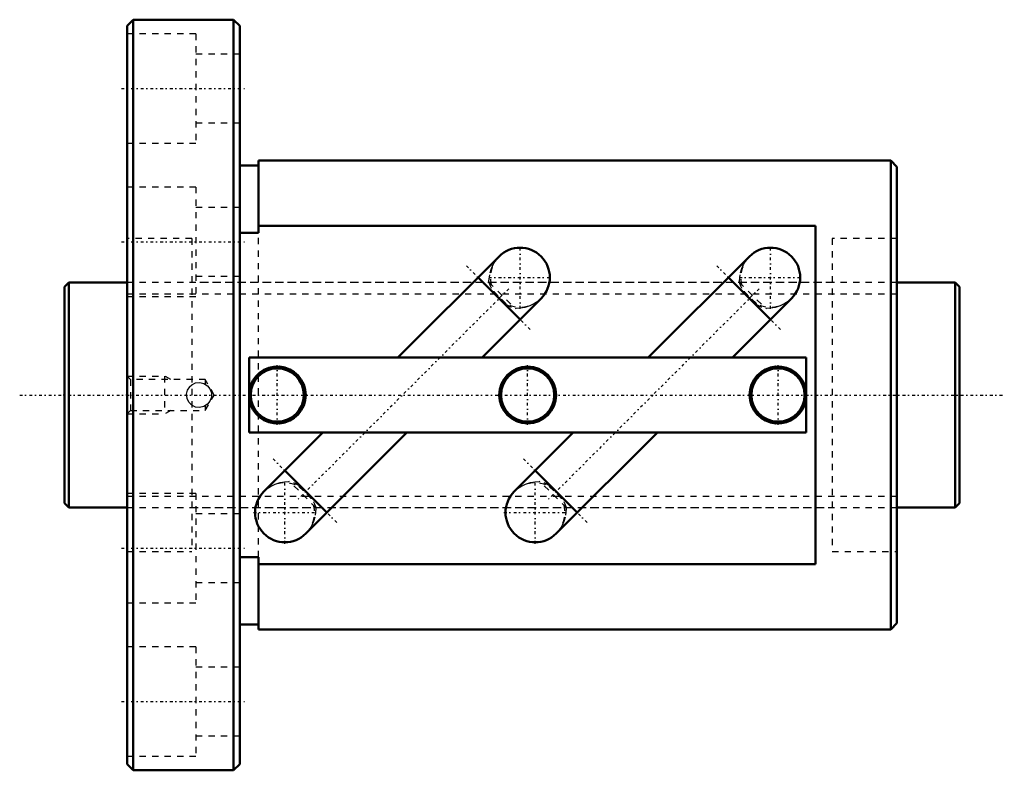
# Model space of a CAD drawing. Header units: millimetres. Extents: x -7 to 150, y -60 to 60.
import ezdxf

# ---------------------------------------------------------------- set-up
doc = ezdxf.new("R2010")
doc.units = ezdxf.units.MM
doc.linetypes.add('Center', pattern=[1.5, 0.45, -0.5, 0.05, -0.5])
doc.linetypes.add('Dashed', pattern=[2, 1, -1])
for name, color, linetype, lineweight in [('2d ConnectionPoints', 7, 'Continuous', 50), ('AM_0', 7, 'Continuous', 50), ('AM_5', 3, 'Continuous', 25), ('AM_7', 7, 'Center', 25), ('AM_9', 6, 'Dashed', 25)]:
    doc.layers.add(name, color=color, linetype=linetype, lineweight=lineweight)

# ---------------------------------------------------------------- blocks, each defined once
blk = doc.blocks.new('1_BIF3610V_7RR_Nut_0_in_BIF3610V_7RRG0_143LC0_000_0')
at = {"layer": 'AM_0'}
for p, q in [((11, 60), (10, 59)), ((27, 60), (11, 60)), ((11, 60), (11, -60)), ((28, 59), (27, 60)), ((27, 60), (27, -60)), ((10, 59), (10, -59)), ((28, 59), (28, -59)), ((31, 36.7), (28, 36.7)), ((31, 37.5), (31, 25.9)), ((132, 37.5), (31, 37.5)), ((133, 36.5), (132, 37.5)), ((132, 37.5), (132, -37.5)), ((133, 36.5), (133, -36.5)), ((120, 27.02), (31, 27.02)), ((120, -27.02), (120, 27.02)), ((31, 25.9), (28, 25.9)), ((69.43, 22.15), (53.28, 6)), ((109.43, 22.15), (93.28, 6)), ((72.79, 12.07), (66.07, 18.79)), ((112.79, 12.07), (106.07, 18.79)), ((66.72, 6), (76.15, 15.43)), ((106.72, 6), (116.15, 15.43)), ((118.5, 6), (29.5, 6)), ((29.5, 6), (29.5, -6)), ((118.5, -6), (118.5, 6)), ((29.5, -6), (118.5, -6)), ((41.28, -6), (31.85, -15.43)), ((38.57, -22.15), (54.72, -6)), ((81.28, -6), (71.85, -15.43)), ((78.57, -22.15), (94.72, -6)), ((35.21, -12.07), (41.93, -18.79)), ((75.21, -12.07), (81.93, -18.79)), ((28, -25.9), (31, -25.9)), ((31, -25.9), (31, -37.5)), ((31, -27.02), (120, -27.02)), ((28, -36.7), (31, -36.7)), ((31, -37.5), (132, -37.5)), ((132, -37.5), (133, -36.5)), ((10, -59), (11, -60)), ((27, -60), (28, -59)), ((11, -60), (27, -60))]:
    blk.add_line(p, q, dxfattribs=at)
for centre, radius in [((34, 0), 4.25), ((74, 0), 4.55), ((74, 0), 4.25), ((114, 0), 4.25)]:
    blk.add_circle(centre, radius, dxfattribs=at)
for centre, radius, start, end in [((72.79, 18.79), 4.75, 315, 135), ((112.79, 18.79), 4.75, 315, 135), ((34, 0), 4.55, 188.5019, 171.4981), ((114, 0), 4.55, 8.5019, 351.4981), ((35.21, -18.79), 4.75, 135, 315), ((75.21, -18.79), 4.75, 135, 315)]:
    blk.add_arc(centre, radius, start, end, dxfattribs=at)
at = {"layer": 'AM_5', "linetype": 'Dashed'}
for p, q in [((10, 3), (16, 3)), ((17, 2.46), (16, 3)), ((16, 3), (16, -3)), ((10, -3), (16, -3)), ((17, -2.46), (16, -3))]:
    blk.add_line(p, q, dxfattribs=at)
at = {"layer": 'AM_7'}
for p, q in [((9.1, 49), (28.9, 49)), ((9.1, 24.5), (28.9, 24.5)), ((72.79, 13.8), (72.79, 23.78)), ((112.79, 13.8), (112.79, 23.78)), ((64.21, 20.66), (74.66, 10.21)), ((104.21, 20.66), (114.66, 10.21)), ((67.8, 18.79), (77.78, 18.79)), ((107.8, 18.79), (117.78, 18.79)), ((70.98, 16.98), (37.02, -16.98)), ((110.98, 16.98), (77.02, -16.98)), ((34, -4.78), (34, 4.78)), ((74, -4.78), (74, 4.78)), ((114, -4.78), (114, 4.78)), ((33.34, -10.21), (43.79, -20.66)), ((73.34, -10.21), (83.79, -20.66)), ((35.21, -23.78), (35.21, -13.8)), ((75.21, -23.78), (75.21, -13.8)), ((30.22, -18.79), (40.2, -18.79)), ((70.22, -18.79), (80.2, -18.79)), ((9.1, -24.5), (28.9, -24.5)), ((9.1, -49), (28.9, -49))]:
    blk.add_line(p, q, dxfattribs=at)
at = {"layer": 'AM_9'}
for p, q in [((21, 57.75), (10, 57.75)), ((21, 57.75), (21, 40.25)), ((28, 54.5), (21, 54.5)), ((21, 43.5), (28, 43.5)), ((10, 40.25), (21, 40.25)), ((21, 33.25), (10, 33.25)), ((21, 33.25), (21, 15.75)), ((28, 30), (21, 30)), ((31, -25.9), (31, 25.9)), ((20.35, 25), (10, 25)), ((20.35, 25), (20.35, -25)), ((133, 25), (122.65, 25)), ((122.65, 25), (122.65, -25)), ((69.19, 21.89), (69.35, 22.07)), ((109.19, 21.89), (109.35, 22.07)), ((21, 19), (28, 19)), ((122.65, 18), (20.35, 18)), ((67.8, 18.03), (72.03, 13.8)), ((107.8, 18.03), (112.03, 13.8)), ((10, 15.75), (21, 15.75)), ((68.61, 16.54), (68.47, 16.4)), ((68.56, 16.49), (70.49, 14.56)), ((70.54, 14.61), (68.61, 16.54)), ((108.61, 16.54), (108.47, 16.4)), ((108.56, 16.49), (110.49, 14.56)), ((110.54, 14.61), (108.61, 16.54)), ((70.54, 14.61), (70.4, 14.47)), ((76.22, 15.51), (76.07, 15.35)), ((110.54, 14.61), (110.4, 14.47)), ((116.22, 15.51), (116.07, 15.35)), ((10.54, 2.46), (10, 3)), ((22.5, 2.46), (10.54, 2.46)), ((10.54, 2.46), (10.54, -2.46)), ((19.97, 1.29), (20.37, 1.65)), ((23.92, 0), (22.5, 2.46)), ((22.5, 2.46), (22.5, 1.73)), ((22.5, -2.46), (23.92, 0)), ((20.53, -1.75), (20.2, -1.52)), ((10, -3), (10.54, -2.46)), ((10.54, -2.46), (22.5, -2.46)), ((22.5, -1.73), (22.35, -1.81)), ((22.5, -1.73), (22.5, -2.46)), ((40.2, -18.03), (35.97, -13.8)), ((80.2, -18.03), (75.97, -13.8)), ((31.78, -15.51), (31.93, -15.35)), ((37.46, -14.61), (37.6, -14.47)), ((37.46, -14.61), (39.39, -16.54)), ((39.44, -16.49), (37.51, -14.56)), ((71.78, -15.51), (71.93, -15.35)), ((77.46, -14.61), (77.6, -14.47)), ((77.46, -14.61), (79.39, -16.54)), ((79.44, -16.49), (77.51, -14.56)), ((21, -15.75), (10, -15.75)), ((21, -15.75), (21, -33.25)), ((39.39, -16.54), (39.53, -16.4)), ((79.39, -16.54), (79.53, -16.4)), ((20.35, -18), (122.65, -18)), ((28, -19), (21, -19)), ((38.81, -21.89), (38.65, -22.07)), ((78.81, -21.89), (78.65, -22.07)), ((10, -25), (20.35, -25)), ((122.65, -25), (133, -25)), ((21, -30), (28, -30)), ((10, -33.25), (21, -33.25)), ((21, -40.25), (10, -40.25)), ((21, -40.25), (21, -57.75)), ((28, -43.5), (21, -43.5)), ((21, -54.5), (28, -54.5)), ((10, -57.75), (21, -57.75))]:
    blk.add_line(p, q, dxfattribs=at)
for points in [[(69.35, 22.07), (69.47, 22.19), (69.5, 22.21)], [(109.35, 22.07), (109.47, 22.19), (109.5, 22.21)], [(67.8, 18.03), (67.82, 18.2), (68.01, 19.55), (68.2, 20.22), (68.48, 20.86), (68.91, 21.55), (69.19, 21.89)], [(107.8, 18.03), (107.82, 18.2), (108.01, 19.55), (108.2, 20.22), (108.48, 20.86), (108.91, 21.55), (109.19, 21.89)], [(76.07, 15.35), (75.77, 15.08), (75.1, 14.61), (74.36, 14.25), (73.55, 14.01), (72.85, 13.88), (72.13, 13.81), (72.03, 13.8)], [(116.07, 15.35), (115.77, 15.08), (115.1, 14.61), (114.36, 14.25), (113.55, 14.01), (112.85, 13.88), (112.13, 13.81), (112.03, 13.8)], [(20.35, -1.64), (19.87, -1.16), (19.58, -0.56), (19.5, 0.11), (19.65, 0.76), (20.01, 1.33), (20.35, 1.64)], [(20.35, 1.64), (20.95, 1.92), (21.62, 2), (22.27, 1.85), (22.84, 1.49), (23.25, 0.96), (23.47, 0.33), (23.47, -0.34), (23.25, -0.97), (22.83, -1.49), (22.26, -1.85), (21.6, -2), (20.94, -1.92), (20.35, -1.64)], [(22.24, 1.86), (22.28, 1.84), (22.5, 1.73)], [(31.93, -15.35), (32.23, -15.08), (32.9, -14.61), (33.64, -14.25), (34.45, -14.01), (35.15, -13.88), (35.87, -13.81), (35.97, -13.8)], [(71.93, -15.35), (72.23, -15.08), (72.9, -14.61), (73.64, -14.25), (74.45, -14.01), (75.15, -13.88), (75.87, -13.81), (75.97, -13.8)], [(40.2, -18.03), (40.18, -18.2), (39.99, -19.55), (39.8, -20.22), (39.52, -20.86), (39.09, -21.55), (38.81, -21.89)], [(80.2, -18.03), (80.18, -18.2), (79.99, -19.55), (79.8, -20.22), (79.52, -20.86), (79.09, -21.55), (78.81, -21.89)], [(38.65, -22.07), (38.53, -22.19), (38.5, -22.21)], [(78.65, -22.07), (78.53, -22.19), (78.5, -22.21)]]:
    blk.add_lwpolyline(points, dxfattribs=at)
for centre, radius, start, end in [((72.79, 18.79), 4.75, 135, 208.3144), ((112.79, 18.79), 4.75, 135, 208.3144), ((72.79, 18.79), 4.75, 225, 315), ((112.79, 18.79), 4.75, 225, 315), ((21.5, 0), 2, 178.5731, 183.7261), ((35.21, -18.79), 4.75, 45, 135), ((75.21, -18.79), 4.75, 45, 135), ((35.21, -18.79), 4.75, 315, 28.3144), ((75.21, -18.79), 4.75, 315, 28.3144)]:
    blk.add_arc(centre, radius, start, end, dxfattribs=at)
for centre, major_axis, start_param, end_param in [((71.59, 17.59), (3.36, -3.36), 4.032104, 4.42117), ((111.59, 17.59), (3.36, -3.36), 4.032104, 4.42117), ((71.59, 17.59), (3.36, -3.36), 5.003607, 5.392674), ((111.59, 17.59), (3.36, -3.36), 5.003607, 5.392674), ((36.41, -17.59), (-3.36, 3.36), 5.003607, 5.392674), ((76.41, -17.59), (-3.36, 3.36), 5.003607, 5.392674), ((36.41, -17.59), (-3.36, 3.36), 4.032104, 4.42117), ((76.41, -17.59), (-3.36, 3.36), 4.032104, 4.42117)]:
    blk.add_ellipse(centre, major_axis=major_axis, ratio=0.642788, start_param=start_param, end_param=end_param, dxfattribs=at)
blk = doc.blocks.new('2_BIF3610V_7RR000_Shaft_0_in_BIF3610V_7RRG0_143LC0_000_0')
at = {"layer": 'AM_0'}
for p, q in [((0.7, 18), (0, 17.3)), ((10, 18), (0.7, 18)), ((0.7, 18), (0.7, -18)), ((142.3, 18), (133, 18)), ((143, 17.3), (142.3, 18)), ((142.3, 18), (142.3, -18)), ((0, 17.3), (0, -17.3)), ((143, 17.3), (143, -17.3)), ((0, -17.3), (0.7, -18)), ((142.3, -18), (143, -17.3)), ((0.7, -18), (10, -18)), ((133, -18), (142.3, -18))]:
    blk.add_line(p, q, dxfattribs=at)
at = {"layer": 'AM_5', "linetype": 'Dashed'}
for p, q in [((10, 16.1595), (133, 16.1595)), ((10, -16.1595), (133, -16.1595))]:
    blk.add_line(p, q, dxfattribs=at)
at = {"layer": 'AM_7'}
blk.add_line((-7.15, 0), (150.15, 0), dxfattribs=at)
at = {"layer": 'AM_9'}
for p, q in [((133, 18), (10, 18)), ((10, -18), (133, -18))]:
    blk.add_line(p, q, dxfattribs=at)

msp = doc.modelspace()

# ---------------------------------------------------------------- linework, layer by layer
at = {"layer": '2d ConnectionPoints'}
for p in [(0, 0), (10, 0)]:
    msp.add_point(p, dxfattribs=at)

# ---------------------------------------------------------------- block references
for name in ['1_BIF3610V_7RR_Nut_0_in_BIF3610V_7RRG0_143LC0_000_0', '2_BIF3610V_7RR000_Shaft_0_in_BIF3610V_7RRG0_143LC0_000_0']:
    msp.add_blockref(name, (0, 0))

doc.saveas('drawing.dxf')
